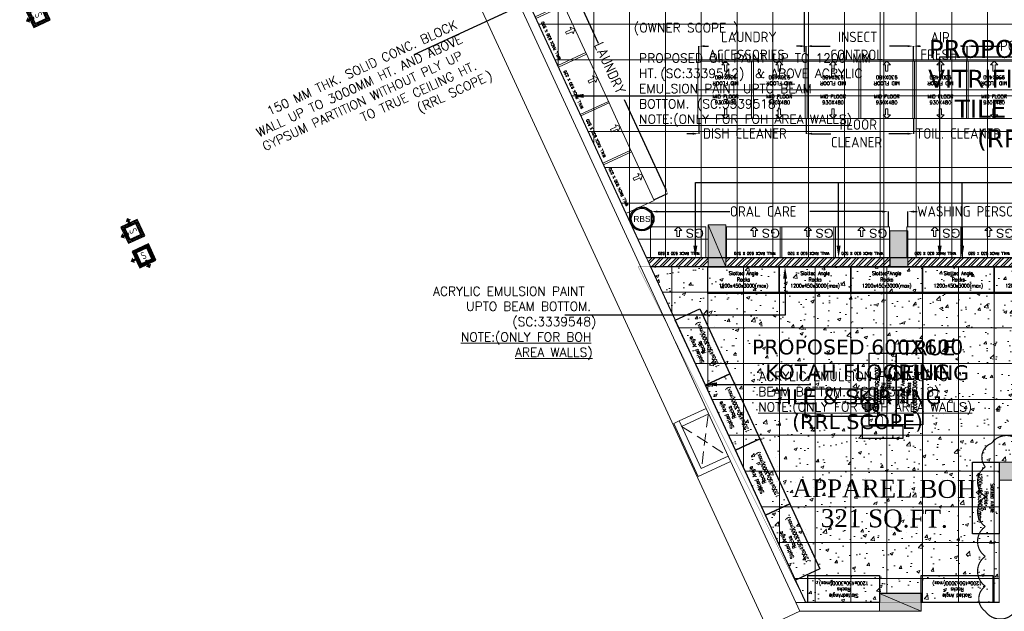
# Model space of a CAD drawing. Header units: millimetres. Extents: x 52937 to 262245, y 6619 to 63681.
# Tile 2 of 56: x 57262 to 73765, y 23665 to 33579. Entities that reach past the tile are written whole.
import ezdxf

# ---------------------------------------------------------------- set-up
doc = ezdxf.new("R2010")
doc.units = ezdxf.units.MM
doc.linetypes.add('CONTINU', pattern=[0])
doc.linetypes.add('HIDDENX2', pattern=[0.75, 0.5, -0.25])
for name, color, linetype, lineweight in [('AL_F-SLAT-WALL', 8, 'Continuous', 15), ('BAYS-RR', 8, 'Continuous', 0), ('COLUMN', 8, 'Continuous', 0), ('FALSE-CEILING', 8, 'Continuous', 13), ('FLOORING-WITH-HATCH', 8, 'Continuous', 20), ('HATCH', 8, 'Continuous', 5), ('SHAFTS', 8, 'HIDDENX2', 5), ('TEXT', 8, 'Continuous', 5), ('WALL-HATCH', 8, 'Continuous', 5), ('WALLS', 8, 'Continuous', 5)]:
    doc.layers.add(name, color=color, linetype=linetype, lineweight=lineweight)
for name, color, linetype in [('AREA', 8, 'Continuous'), ('ARROWS', 6, 'Continuous'), ('DIMENSIONS & CATEGORY - BREAKUP', 8, 'Continuous'), ('E-U D B-01', 211, 'Continuous'), ('E-UPS-POINT', 4, 'Continuous'), ('F-RBS', 211, 'Continuous'), ('M-SLOTTED-ANGLE-RACKS', 211, 'Continuous')]:
    doc.layers.add(name, color=color, linetype=linetype)
doc.styles.add('1', font='isocpeur.ttf', dxfattribs={"width": 0.75})
doc.styles.add('ARIAL', font='romans.shx', dxfattribs={"width": 0.8})
doc.styles.add('ATTR', font='times.ttf', dxfattribs={"height": 15})
doc.styles.add('ISO', font='iso.shx', dxfattribs={"height": 175})
doc.styles.add('Scale_50', font='simplex.shx', dxfattribs={"height": 75})
doc.styles.get("Standard").update_dxf_attribs({"font": 'arial.ttf'})
doc.styles.add('VERDANA', font='verdana.ttf')
doc.linetypes.add('ZIGZAG', pattern='A,0.0001,-0.2,[131,ltypeshp.shx,S=0.2,R=0,X=-0.2,Y=0],-0.4,[131,ltypeshp.shx,S=0.2,R=180,X=0.2,Y=0],-0.2', length=0.8001)
pattern_1 = [(44.97824, (108872.27, -87700.83), (-67.32634, 67.377495), []), (44.97824, (108917.17, -87700.84), (-67.32634, 67.377495), [])]

# ---------------------------------------------------------------- blocks, each defined once
blk = doc.blocks.new('MID-FLOOR - (930 X 480)')
at = {"layer": 'BAYS-RR'}
blk.add_lwpolyline([(135, 0), (1065, 0), (1065, 480), (135, 480)], close=True, dxfattribs=at)
blk.add_lwpolyline([(600, 0), (539, 61), (580, 61), (580, 164), (620, 164), (620, 61), (661, 61), (600, 0)], dxfattribs=at)
at = {"layer": 'BAYS-RR', "insert": (600, 400), "char_height": 60, "width": 1414.97, "attachment_point": 2, "style": 'Scale_50'}
blk.add_mtext('MID FLOOR \\P930X480', dxfattribs=at)
blk = doc.blocks.new('930 X 530 - WALL-RACK')
at = {"layer": 'BAYS-RR'}
blk.add_lwpolyline([(2181183, -389879), (2182113, -389879), (2182113, -389359), (2181183, -389359)], close=True, dxfattribs=at)
blk.add_lwpolyline([(2181648, -389879), (2181586, -389818), (2181627, -389818), (2181627, -389715), (2181668, -389715), (2181668, -389818), (2181709, -389818), (2181648, -389879)], dxfattribs=at)
at = {"layer": 'BAYS-RR', "insert": (2181638, -389409), "char_height": 45, "width": 1264.97, "attachment_point": 2, "rotation": 360, "style": 'Scale_50'}
blk.add_mtext('WALL RACK 930 X 520', dxfattribs=at)
blk = doc.blocks.new('RBS')
at = {"layer": 'F-RBS'}
for radius in [200, 180]:
    blk.add_circle((0, 0), radius, dxfattribs=at)
at = {"layer": 'F-RBS', "insert": (0, 0), "char_height": 100, "attachment_point": 5}
blk.add_mtext_dynamic_manual_height_columns('\\pxqc;RBS', width=90.39, gutter_width=12.5, heights=[0], dxfattribs=at)
blk = doc.blocks.new('SLOTTED-ANGLE-RACK')
at = {"layer": 'M-SLOTTED-ANGLE-RACKS', "flags": 128}
blk.add_lwpolyline([(48, 0), (48, -18), (0, -18), (0, 0)], close=True, dxfattribs=at)
at = {"layer": 'M-SLOTTED-ANGLE-RACKS', "insert": (24, -9), "char_height": 2.5, "attachment_point": 5, "style": 'ARIAL'}
blk.add_mtext('Slotted Angle\\PRacks\\P1200x450x3000(max)', dxfattribs=at)
blk = doc.blocks.new('A$C0FCE1A72')
at = {"layer": 'FLOORING-WITH-HATCH', "ltscale": 0.2}
h = blk.add_hatch(dxfattribs=at)
h.set_pattern_fill('ANSI31', color=256, scale=100, angle=540, style=0)
h.set_pattern_definition([(225, (-753112.875, -3701586.918), (8.838834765, -8.838834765), [])])
h.paths.add_polyline_path([(96, 378), (96, 78), (396, 78), (396, 378)])
h.paths.add_polyline_path([(146, 328), (146, 128), (346, 128), (346, 328)], flags=16)
at = {"layer": 'FLOORING-WITH-HATCH', "ltscale": 125}
for points in [[(57, 254), (151, 255), (151, 214), (57, 214), (58, 183), (0, 234), (57, 285)], [(227, 57), (227, 151), (267, 151), (268, 57), (299, 58), (248, 0), (196, 57)]]:
    blk.add_hatch(color=0, dxfattribs=at).paths.add_polyline_path(points)
at = {"layer": 'FLOORING-WITH-HATCH', "color": 41, "lineweight": 25}
for points in [[(96, 378), (96, 78), (396, 78), (396, 378)], [(146, 328), (146, 128), (346, 128), (346, 328)]]:
    blk.add_lwpolyline(points, close=True, dxfattribs=at)
at = {"layer": 'FLOORING-WITH-HATCH', "linetype": 'ZIGZAG', "ltscale": 100, "insert": (200, 299), "char_height": 125, "width": 163.18, "attachment_point": 1, "rotation": 0.3172, "style": '1'}
blk.add_mtext('S', dxfattribs=at)
blk = doc.blocks.new('6A UPS POINT')
at = {"layer": 'E-UPS-POINT'}
h = blk.add_hatch(dxfattribs=at)
h.set_pattern_fill('_USER', color=6, scale=40.02075, angle=90, style=0, pattern_type=0)
h.set_pattern_definition([(90, (-12463.57, -36874.51), (-40.02075, 0), [])])
h.paths.add_polyline_path([(0, 133, 0.414214), (-133, 0, 0.414214), (0, -133)])
at = {"layer": 'E-UPS-POINT', "color": 40, "flags": 128}
for points in [[(0, -133), (0, 400)], [(67, 0), (136, 258), (251, 191)]]:
    blk.add_lwpolyline(points, dxfattribs=at)
blk.add_lwpolyline([(-133, 0, 1), (133, 0, 1)], format="xyb", close=True, dxfattribs=at)

msp = doc.modelspace()

# ---------------------------------------------------------------- hatches: boundary and pattern name
at = {"layer": 'COLUMN'}
for points in [[(69098.7, 30139.8), (68798.7, 30139.8), (68798.7, 29439.8), (69098.7, 29439.8)], [(71848.6, 30039.8), (72148.6, 30039.8), (72148.6, 29439.8), (71848.6, 29439.8)], [(74178.7, 26164.8), (74178.7, 25864.8), (73678.7, 25864.8), (73678.7, 26164.8)], [(71673.6, 23964.8), (71673.6, 23664.8), (72373.6, 23664.8), (72373.6, 23964.8)]]:
    msp.add_hatch(color=256, dxfattribs=at).paths.add_polyline_path(points)
at = {"layer": 'FLOORING-WITH-HATCH', "linetype": 'CONTINU'}
h = msp.add_hatch(dxfattribs=at)
h.set_pattern_fill('_USER', color=8, scale=600, style=0, double=1, pattern_type=0)
h.set_pattern_definition([(0, (69884.6, 45503.13), (0, 600), []), (90, (69884.6, 45503.13), (-600, 4e-14), [])])
h.paths.add_polyline_path([(87198.6, 29439.8), (86998.8, 29439.8), (86998.8, 17940.4), (82273.8, 17940.4), (82273.6, 29739.8), (82843.6, 29739.8), (82843.6, 31169.8), (85103.6, 31169.8), (85103.6, 29739.8), (87198.6, 29739.8)], flags=16)
h.paths.add_polyline_path([(71848.6, 44614.6), (72148.6, 44614.6), (72148.6, 43914.6), (71848.6, 43914.6)], flags=16)
h.paths.add_polyline_path([(77548.7, 44615.1), (77848.7, 44615.1), (77848.7, 43915.1), (77548.7, 43915.1)], flags=16)
h.paths.add_polyline_path([(83298.7, 44614.6), (83598.7, 44614.6), (83598.7, 43914.6), (83298.7, 43914.6)], flags=16)
h.paths.add_polyline_path([(83298.7, 40665.4), (83598.7, 40665.4), (83598.7, 39965.4), (83298.7, 39965.4)], flags=16)
h.paths.add_polyline_path([(77548.7, 40665.4), (77848.7, 40665.4), (77848.7, 39965.4), (77548.7, 39965.4)], flags=16)
h.paths.add_polyline_path([(71848.6, 40664.8), (72148.6, 40664.8), (72148.6, 39949.8), (71848.6, 39949.8)], flags=16)
h.paths.add_polyline_path([(77848.7, 35465.4), (77848.7, 34765.4), (77548.7, 34765.4), (77548.7, 35465.4)], flags=16)
h.paths.add_polyline_path([(83298.7, 35465.4), (83598.7, 35465.4), (83598.7, 34965.4), (83298.7, 34965.4)], flags=16)
h.paths.add_polyline_path([(77898.6, 29739.8), (77898.6, 29439.8), (77298.6, 29439.8), (77298.6, 29739.8)], flags=16)
h.paths.add_polyline_path([(72148.6, 29439.8), (71848.6, 29439.8), (71848.6, 30039.8), (72148.6, 30039.8)], flags=17)
h.paths.add_polyline_path([(68798.7, 30139.8), (69098.7, 30139.8), (69098.7, 29439.8), (68798.7, 29439.8)], flags=16)
h.paths.add_polyline_path([(86998.6, 12490.4), (86998.6, 12190.4), (86258.6, 12190.4), (86258.6, 12490.4)], flags=16)
h.paths.add_polyline_path([(71848.6, 37485.9), (71848.6, 38385.9), (73348.6, 38385.9), (73348.6, 37485.9)], flags=16)
h.paths.add_polyline_path([(70878.6, 40179.8), (71848.6, 40179.8), (71848.6, 40664.8), (72148.6, 40664.8), (72148.6, 39949.8), (70878.6, 39954.7), (68248.8, 39964.8), (68248.4, 35415.8), (71548.6, 35416), (72448.6, 35360.9), (72148.6, 35360.9), (72148.6, 34865.4), (71848.6, 34865.4), (71848.6, 35214.8), (65167.2, 35214.8), (67766.7, 29589.6), (74943.8, 29589.6), (74943.8, 26014.8), (76373.6, 26014.8), (76373.6, 26164.8), (76877.5, 26164.8), (76873.6, 23664.8), (76823.6, 23664.8), (76823.6, 20520.3), (76873.6, 20520.3), (76873.6, 19920.3), (76823.6, 19920.3), (76823.6, 16651.8), (78576, 15414), (78635.5, 15498), (79043.6, 15209.1), (78986.7, 15128.8), (82255.2, 12815.3), (82314.1, 12898.4), (82640.6, 12667.3), (82582, 12584.5), (86437.3, 9861.3), (86493.1, 9940.1), (86819.5, 9709), (86766.6, 9634.1), (90398.8, 7063.1), (90422.8, 7097.1), (90708.6, 6895.2), (90708.6, 12429.7), (92958.6, 12429.7), (93254.1, 33285.6), (86771.8, 33285.2), (86771.8, 45844.8), (69885.3, 45503.5), (69885.8, 42889.8), (70878.6, 42889.8)])
h = msp.add_hatch(dxfattribs=at)
h.set_pattern_fill('AR-CONC', color=8, scale=75, style=0)
h.set_pattern_definition([(50, (-10519421.8, -1781447.46), (537.945137, -47.064101), [56.25, -618.75]), (355, (-10519421.8, -1781447.46), (-104.0635, 564.1441), [45, -495]), (100.4514445, (-10519377, -1781451.4), (433.881635, 517.079993), [47.805144, -525.856584]), (46.1842, (-10519421.8, -1781297.46), (800.431, -124.13946), [84.375, -928.125]), (96.6356355, (-10519355.1, -1781307.8), (700.99646, 730.58895), [71.707757, -788.78532]), (351.184164, (-10519421.8, -1781297.5), (700.99646, 730.58895), [67.5, -742.5]), (21, (-10519346.8, -1781334.96), (447.680289, -301.964168), [56.25, -618.75]), (326, (-10519346.8, -1781334.96), (182.4865, 543.862534), [45, -495]), (71.451445, (-10519309.5, -1781360.1), (630.166783, 241.898365), [47.805143, -525.856584]), (37.5, (-10519421.81, -1781447.46), (9.1198915, 249.6703904), [0, -489, 0, -502.5, 0, -496.875]), (7.5, (-10519421.81, -1781447.46), (197.302153, 295.808784), [0, -286.5, 0, -477.75, 0, -189.375]), (327.5, (-10519589.06, -1781447.46), (400.366827, -16.9161538), [0, -187.5, 0, -585, 0, -776.25]), (317.5, (-10519664.06, -1781447.46), (437.389627, 75.078737), [0, -243.75, 0, -388.5, 0, -551.25])])
h.paths.add_polyline_path([(67835.9, 29440), (74793.8, 29440.1), (74793.8, 26015), (74178.7, 26015), (74178.7, 26165), (73678.7, 26165), (73678.7, 23815), (72373.6, 23815), (72373.6, 23965), (71673.6, 23965), (71673.6, 23815), (70435.4, 23815)])
h = msp.add_hatch(dxfattribs=at)
h.set_pattern_fill('_USER', color=8, scale=600, style=0, double=1, pattern_type=0)
h.set_pattern_definition([(0, (74793.8, 26014.84), (0, 600), []), (90, (74793.8, 26014.84), (-600, 4e-14), [])])
h.paths.add_polyline_path([(67835.9, 29439.8), (74793.8, 29440), (74793.8, 26014.8), (74178.7, 26014.8), (74178.7, 26164.8), (73678.7, 26164.8), (73678.7, 23814.8), (72373.6, 23814.8), (72373.6, 23964.8), (71673.6, 23964.8), (71673.6, 23814.8), (70435.4, 23814.9)])
at = {"layer": 'WALL-HATCH'}
h = msp.add_hatch(dxfattribs=at)
h.set_pattern_fill('ANSI32', color=256, scale=10, angle=359.97824, style=0)
h.set_pattern_definition([(44.97824, (107609.51, -87700.83), (-67.32634, 67.377495), []), (44.97824, (107654.41, -87700.84), (-67.32634, 67.377495), [])])
h.paths.add_polyline_path([(67766.7, 29589.6), (67835.9, 29439.8), (68798.7, 29439.8), (68798.7, 29589.8)])
h = msp.add_hatch(dxfattribs=at)
h.set_pattern_fill('ANSI32', color=256, scale=10, angle=359.97824, style=0)
h.set_pattern_definition(pattern_1)
h.paths.add_polyline_path([(69098.8, 29589.5), (69098.8, 29439.8), (71848.8, 29439.8), (71848.8, 29589.8)])
h = msp.add_hatch(dxfattribs=at)
h.set_pattern_fill('ANSI32', color=256, scale=10, angle=359.97824, style=0)
h.set_pattern_definition(pattern_1)
h.paths.add_polyline_path([(74793.8, 29589.5), (74793.8, 29439.8), (72148.6, 29439.8), (72148.6, 29589.8)])

# ---------------------------------------------------------------- linework, layer by layer
at = {"layer": 'AREA', "const_width": 5}
msp.add_lwpolyline([(73678.7, 23814.8), (70435.4, 23814.8), (67628, 29439.8), (74793.8, 29439.8), (74793.8, 26014.8), (74178.7, 26014.8), (74178.7, 26164.8), (73678.7, 26164.8), (73678.7, 23814.8)], dxfattribs=at)
at = {"layer": 'AREA', "const_width": 20}
msp.add_lwpolyline([(74051.2, 26480.5, 0.5205671), (73551.2, 26480.5, 0.5205671), (73446.3, 26085.3, 0.5205671), (73446.3, 25585.3, 0.5205671), (73446.3, 25085.3, 0.5205671), (73446.3, 24585.3, 0.5205671), (73446.3, 24085.3, 0.5205671), (73446.3, 23664.8, 0.5205671), (73946.3, 23664.8, 0.5205671)], format="xyb", dxfattribs=at)
at = {"layer": 'ARROWS'}
for points in [[(65998.6, 35033.5), (66401.8, 34160.8), (63869.6, 32990.7)], [(66858.6, 35033.3), (67110.5, 34488.3), (63869.6, 32990.7)], [(70410.2, 35077.5), (70410.2, 33033)], [(72681.2, 29789.8), (72681.2, 32959), (74979.2, 32959)], [(66713.3, 32301.9), (68332.7, 32301.9)], [(68586.2, 29789.7), (68586.2, 30848), (73883.2, 30848)], [(70987.2, 29789.7), (70987.2, 30848), (73600.2, 30848)], [(73057.7, 29789.7), (73057.7, 30848), (74438.2, 30848)], [(70090.2, 29239.8), (70090.2, 28630), (66399.7, 28630)], [(68947, 27468.3), (70521, 27468.3)]]:
    msp.add_lwpolyline(points, dxfattribs=at)
for points in [[(66713.3, 32268.6), (66513.3, 32301.9), (66713.3, 32335.3)], [(68619.5, 29789.7), (68586.2, 29589.7), (68552.9, 29789.7)], [(71020.5, 29789.7), (70987.2, 29589.7), (70953.9, 29789.7)], [(72714.5, 29789.8), (72681.2, 29589.8), (72647.8, 29789.8)], [(73091, 29789.7), (73057.7, 29589.7), (73024.4, 29789.7)], [(70056.9, 29239.8), (70090.2, 29439.8), (70123.5, 29239.8)], [(68947, 27434.9), (68747, 27468.3), (68947, 27501.6)]]:
    msp.add_solid(points, dxfattribs=at)
at = {"layer": 'COLUMN'}
for p, q in [((68798.7, 30139.8), (69098.7, 29439.8)), ((71673.6, 23964.8), (72373.6, 23664.8)), ((71673.6, 23964.8), (72373.6, 23664.8))]:
    msp.add_line(p, q, dxfattribs=at)
for points in [[(68798.7, 29439.8), (69098.7, 29439.8), (69098.7, 30139.8), (68798.7, 30139.8)], [(71848.6, 30039.8), (72148.6, 30039.8), (72148.6, 29439.8), (71848.6, 29439.8)], [(71848.6, 30039.8), (72148.6, 30039.8), (72148.6, 29439.8), (71848.6, 29439.8)], [(71848.6, 30039.8), (72148.6, 30039.8), (72148.6, 29439.8), (71848.6, 29439.8)], [(74178.7, 26164.8), (74178.7, 25864.8), (73678.7, 25864.8), (73678.7, 26164.8)], [(72373.6, 23664.8), (72373.6, 23964.8), (71673.6, 23964.8), (71673.6, 23664.8)]]:
    msp.add_lwpolyline(points, close=True, dxfattribs=at)
at = {"layer": 'DIMENSIONS & CATEGORY - BREAKUP', "color": 8}
for p, q in [((66275.4, 34663.7), (66957.2, 33188)), ((68643.8, 32882), (68643.8, 33135.6)), ((68743.8, 33135.6), (68804.8, 33135.6)), ((70343.8, 33135.6), (70282.7, 33135.6)), ((70443.8, 32882), (70443.8, 33135.6)), ((70443.8, 32882), (70443.8, 33135.6)), ((70543.8, 33135.6), (70847.9, 33135.6)), ((72143.8, 33135.6), (71839.7, 33135.6)), ((72243.8, 32882), (72243.8, 33135.6)), ((72243.8, 32882), (72243.8, 33135.6)), ((72343.8, 33135.6), (72358.3, 33135.6)), ((73043.8, 33135.6), (73029.3, 33135.6)), ((73143.8, 32882), (73143.8, 33135.6)), ((73143.8, 32882), (73143.8, 33135.5)), ((73243.8, 33135.5), (73693.7, 33135.5)), ((68079.5, 30759), (67397.7, 32234.7)), ((68643.8, 31922), (68643.8, 31668.3)), ((70443.8, 31922), (70443.8, 31668.3)), ((70443.8, 31922), (70443.8, 31668.3)), ((72243.8, 31922), (72243.8, 31668.3)), ((72243.8, 31922), (72243.8, 31668.3)), ((68543.8, 31668.3), (68443.8, 31668.3)), ((70543.8, 31668.3), (70857.6, 31668.3)), ((70543.8, 31668.3), (70643.8, 31668.3)), ((72143.8, 31668.3), (71830, 31668.3)), ((72143.8, 31668.3), (72043.8, 31668.3)), ((67890.4, 30561.5), (68121.4, 30668.2)), ((67848.7, 30109.1), (67848.7, 30362.8)), ((67948.7, 30362.8), (69164.9, 30362.8)), ((71723, 30362.8), (70506.8, 30362.8)), ((71823, 30109.1), (71823, 30362.8)), ((72148.6, 30109.1), (72148.6, 30362.8)), ((72248.6, 30362.8), (72302.7, 30362.8))]:
    msp.add_line(p, q, dxfattribs=at)
for points in [[(68743.8, 33152.3), (68743.8, 33119), (68643.8, 33135.6)], [(70343.8, 33152.3), (70343.8, 33119), (70443.8, 33135.6)], [(70543.8, 33152.3), (70543.8, 33119), (70443.8, 33135.6)], [(72143.8, 33152.3), (72143.8, 33119), (72243.8, 33135.6)], [(72343.8, 33152.3), (72343.8, 33119), (72243.8, 33135.6)], [(73043.8, 33152.3), (73043.8, 33119), (73143.8, 33135.6)], [(73243.8, 33152.2), (73243.8, 33118.9), (73143.8, 33135.5)], [(68543.8, 31685), (68543.8, 31651.7), (68643.8, 31668.3)], [(70543.8, 31685), (70543.8, 31651.7), (70443.8, 31668.3)], [(70543.8, 31685), (70543.8, 31651.7), (70443.8, 31668.3)], [(72143.8, 31685), (72143.8, 31651.7), (72243.8, 31668.3)], [(72143.8, 31685), (72143.8, 31651.7), (72243.8, 31668.3)], [(68094.6, 30766), (68064.3, 30752), (68121.4, 30668.2)], [(67948.7, 30379.4), (67948.7, 30346.1), (67848.7, 30362.8)], [(71723, 30379.4), (71723, 30346.1), (71823, 30362.8)], [(72248.6, 30379.4), (72248.6, 30346.1), (72148.6, 30362.8)]]:
    msp.add_solid(points, dxfattribs=at)
at = {"layer": 'E-U D B-01', "color": 3, "const_width": 15}
msp.add_lwpolyline([(71725.9, 26767.4), (71725.9, 26915.3), (71485.9, 27141), (71747, 27141), (71747, 37831.8), (66136.3, 37831.8), (65802.1, 38144), (66128.5, 38144), (66128.5, 42492.8), (66270.9, 42776), (73444, 42776), (73708, 43092.3), (73708, 42786.4), (81637.4, 42786.4), (81637.4, 36159.1), (81772.3, 35670.7), (81772.3, 39183.5), (88064.1, 39183.5), (88463.6, 39502.4)], dxfattribs=at)
at = {"layer": 'E-U D B-01', "color": 3, "linetype": 'ByBlock', "extrusion": (-1.6836e-08, 7.00035e-09, 1), "elevation": 0}
msp.add_lwpolyline([(72069.8, 26767.4), (71382, 26767.4), (71382, 26564.5), (72069.8, 26564.5)], close=True, dxfattribs=at)
at = {"layer": 'E-UPS-POINT', "color": 3, "elevation": 0}
msp.add_lwpolyline([(71643.6, 27388.7), (70421.4, 27388.7), (70421.4, 26933.6), (71643.6, 26933.6)], close=True, dxfattribs=at)
at = {"layer": 'FLOORING-WITH-HATCH', "color": 8, "linetype": 'Continuous', "const_width": 20}
msp.add_lwpolyline([(74943.8, 29589.6), (67766.7, 29589.6), (65167.2, 35214.8), (71848.6, 35214.8), (71848.6, 34865.4), (72148.6, 34865.4), (72148.6, 35410.9), (71548.6, 35416), (68248.4, 35415.8), (68248.8, 39964.8), (72148.6, 39949.8), (72148.6, 40664.8), (71848.6, 40664.8), (71848.6, 40179.8), (70878.6, 40179.8), (70878.6, 42889.8), (69885.8, 42889.8), (69885.3, 45503.1), (86771.8, 45844.8)], dxfattribs=at)
msp.add_lwpolyline([(67835.9, 29439.8), (74793.8, 29440), (74793.8, 26014.8), (74178.7, 26014.8), (74178.7, 26164.8), (73678.7, 26164.8), (73678.7, 23814.8), (72373.6, 23814.8), (72373.6, 23964.8), (71673.6, 23964.8), (71673.6, 23814.8), (70435.4, 23814.9)], close=True, dxfattribs=at)
at = {"layer": 'HATCH', "ltscale": 2000}
for p in [(60488.7, 43515.2), (70339.4, 23664.8)]:
    msp.add_line(p, (69781.2, 23406.9), dxfattribs=at)
at = {"layer": 'HATCH'}
for p, q in [((68314.8, 26854.2), (68768.7, 27063.9)), ((68356.7, 26763.4), (68810.6, 26973.1))]:
    msp.add_line(p, q, dxfattribs=at)
at = {"layer": 'SHAFTS', "ltscale": 410}
for p, q in [((68799.8, 26951.6), (68691.3, 26075.2)), ((68356.7, 26763.4), (69137.9, 26265))]:
    msp.add_line(p, q, dxfattribs=at)
at = {"layer": 'WALLS'}
for p, q in [((65402.9, 34704.7), (70435.4, 23814.8)), ((65266.8, 34641.8), (70270.1, 23814.8)), ((68314.8, 26854.2), (68224, 26812.2)), ((68224, 26812.2), (68635.2, 25922.5)), ((68314.8, 26854.2), (68684, 26055.3)), ((69137.9, 26265), (68684, 26055.3)), ((69166.2, 26167.9), (68635.2, 25922.5)), ((73678.7, 23814.8), (73678.7, 25864.8)), ((70339.4, 23664.8), (70270.1, 23814.8)), ((70270.1, 23814.8), (71673.6, 23814.8)), ((72373.6, 23814.8), (73678.7, 23814.8)), ((71673.6, 23664.8), (70339.4, 23664.8))]:
    msp.add_line(p, q, dxfattribs=at)
for points in [[(67766.7, 29589.6), (67835.9, 29439.8), (68798.7, 29439.8), (68798.7, 29589.8)], [(69098.8, 29589.5), (69098.8, 29439.8), (71848.8, 29439.8), (71848.8, 29589.8)], [(74793.8, 29589.5), (74793.8, 29439.8), (72148.6, 29439.8), (72148.6, 29589.8)]]:
    msp.add_lwpolyline(points, close=True, dxfattribs=at)

# ---------------------------------------------------------------- block references
at = {"layer": 'AL_F-SLAT-WALL'}
msp.add_blockref('RBS', (67691.8, 30239.7), dxfattribs=at)
at = {"layer": 'AL_F-SLAT-WALL', "ltscale": 125, "xscale": 25, "yscale": 25, "zscale": 25}
for p in [(68793.8, 29439.8), (69993.8, 29439.8), (71193.8, 29439.8), (72393.8, 29439.8), (73593.8, 29439.8)]:
    msp.add_blockref('SLOTTED-ANGLE-RACK', p, dxfattribs=at)
for p, rotation in [((68754.1, 27453), 114.8025404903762), ((71950.7, 27989.8), 270), ((71950.7, 26789.8), 89.99999999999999), ((69257.5, 26363.7), 114.8025404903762), ((69760.9, 25274.4), 114.8025404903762), ((73678.7, 26164.8), 270), ((70264.3, 24185), 114.8025404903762), ((71673.6, 23814.8), 180), ((73573.6, 23814.8), 180)]:
    msp.add_blockref('SLOTTED-ANGLE-RACK', p, dxfattribs=dict(at, rotation=rotation))
at = {"layer": 'BAYS-RR'}
for p, rotation in [((627283.3, -2109768.2), 114.7978295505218), ((627660.8, -2110585.2), 114.7978295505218), ((628038.2, -2111402.2), 114.7978295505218), ((628415.7, -2112219.2), 114.7978295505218), ((628793.2, -2113036.2), 114.7978295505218), ((2249946.4, -359769.2), 180.0000000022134), ((2251220.6, -359769.5), 180.0000000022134), ((2252120.6, -359769.5), 180.0000000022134), ((2253020.6, -359769.9), 180.0000000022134), ((2254246.3, -359769.9), 180.0000000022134), ((2255146.3, -359769.9), 180.0000000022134)]:
    msp.add_blockref('930 X 530 - WALL-RACK', p, dxfattribs=dict(at, rotation=rotation))
at = {"layer": 'BAYS-RR', "ltscale": 50, "rotation": 180}
for p in [(69693.8, 32882), (70593.8, 32882), (71493.8, 32882), (72393.8, 32882), (73293.8, 32882), (74193.8, 32882)]:
    msp.add_blockref('MID-FLOOR - (930 X 480)', p, dxfattribs=at)
at = {"layer": 'BAYS-RR', "ltscale": 50}
for p in [(68493.8, 31922), (69393.8, 31922), (70293.8, 31922), (71193.8, 31922), (72093.8, 31922), (72993.8, 31922)]:
    msp.add_blockref('MID-FLOOR - (930 X 480)', p, dxfattribs=at)
at = {"layer": 'E-UPS-POINT', "color": 5, "extrusion": (5.95735e-08, -4.51099e-08, 1), "xscale": 0.8333333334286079, "yscale": 0.8333333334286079, "zscale": 0.8333333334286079, "rotation": 89.83052751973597}
msp.add_blockref('6A UPS POINT', (71485.9, 27141, 0), dxfattribs=at)
at = {"layer": 'FALSE-CEILING', "color": 8}
for p, rotation in [((57262.1, 33776.2, 5113.3), 294.8062244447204), ((58848.2, 30157.9), 294.8062244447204), ((59219.1, 29311.6), 24.80622444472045)]:
    msp.add_blockref('A$C0FCE1A72', p, dxfattribs=dict(at, rotation=rotation))

# ---------------------------------------------------------------- texts
at = {"layer": 'DIMENSIONS & CATEGORY - BREAKUP', "color": 8, "linetype": 'CONTINU', "style": 'ISO'}
for s, p in [('LAUNDRY', (69018.8, 33202)), ('INSECT', (70979.2, 33202)), ('AIR', (72528.5, 33197.6)), ('POOJA', (73693.8, 33052.1)), ('ACCESSORIES', (68804.9, 32902.3)), ('CONTROL', (70847.9, 32902.3)), ('FRESH', (72358.4, 32905.9)), ('FLOOR', (71003.5, 31734.7)), ('DISH CLEANER', (68712.5, 31584.9)), ('TOIL. CLEANER', (72283.4, 31584.9)), ('CLEANER', (70857.7, 31439)), ('ORAL CARE', (69165, 30279.3)), ('WASHING PERSONAL', (72302.8, 30279.3))]:
    msp.add_text(s, height=175, dxfattribs=at).set_placement(p)
msp.add_text('LAUNDRY', height=175, rotation=294.79783, dxfattribs=at).set_placement((66881.5, 33152.9))
at = {"layer": 'DIMENSIONS & CATEGORY - BREAKUP', "char_height": 150, "attachment_point": 2, "rotation": 180, "style": 'ISO'}
for insert in [(68577.1, 29925.3, 0), (69851.4, 29925, 0), (70751.4, 29924.5, 0), (71651.4, 29924.5, 0), (72877, 29924.5, 0), (73777, 29924.5, 0)]:
    msp.add_mtext_dynamic_manual_height_columns('\\pxqc;{\\fArial|b0|i0|c0|p34;\\C1;GS}', width=221.456, gutter_width=1, heights=[0], dxfattribs=dict(at, insert=insert))
at = {"layer": 'TEXT', "style": 'ARIAL'}
for s, rotation, p in [('(', 360, (67554, 33368)), ('OWNER SCOPE', 360, (67647.7, 33368)), (')', 360, (69217.2, 33368)), ('150 MM THK. SOLID CONC. BLOCK', 24.91805, (61448.4, 31969)), ('WALL UP TO 3000MM HT. AND ABOVE', 24.91805, (61271.9, 31607.9)), ('GYPSUM PARTITION WITHOUT PLY UP', 24.91805, (61372.9, 31375.8)), ('PROPOSED OIL PAINT UP TO 1200 MM', 360, (67643.3, 32859.9)), ('TO TRUE CEILING HT.', 24.91805, (63022.8, 31863.1)), (')', 24.91805, (65119.6, 32554.2)), ('HT.', 360, (67643.3, 32603.2)), ('(SC:3339542)', 360, (68000.5, 32603.2)), (' & ABOVE ACRYLIC', 360, (69484.8, 32603.2)), ('RRL SCOPE', 24.91805, (64052.5, 32058.4)), ('EMULSION PAINT UPTO BEAM', 360, (67643.3, 32350)), ('(', 24.91805, (63967.6, 32018.9)), ('BOTTOM.', 360, (67643.3, 32093.3)), ('(SC:3339518)', 360, (68612.7, 32093.3)), ('%%UNOTE:(ONLY FOR FOH AREA WALLS)', 360, (67643.3, 31836.5)), ('ACRYLIC EMULSION PAINT', 360, (64190.4, 28952.9)), ('UPTO BEAM BOTTOM.', 360, (64744.5, 28699.8)), ('(SC:3339548)', 360, (65519.1, 28443)), ('%%UNOTE:(ONLY FOR BOH', 360, (64656.8, 28186.3)), ('%%UAREA WALLS)', 360, (65565.5, 27929.5)), ('ACRYLIC EMULSION PAINT UPTO', 360, (69656.7, 27527.7)), ('BEAM BOTTOM.', 360, (69639.1, 27271)), ('(SC:3339518)', 360, (71267.9, 27271)), ('%%UNOTE:(ONLY FOR BOH AREA WALLS)', 360, (69639.1, 27014.2))]:
    msp.add_text(s, height=150, rotation=rotation, dxfattribs=at).set_placement(p)
at = {"layer": 'TEXT', "color": 8, "attachment_point": 2, "style": 'VERDANA'}
for s, insert, char_height, width in [('{\\C0;PROPOSED 600X600 \\PVITRIFIED FLOORING \\PTILE & SKIRTING\\P(\\C1;RRL SCOPE\\C0;) }', (74626.2, 33239), 300, 4484.464), ('\\pxqc;{\\C0;PROPOSED 600X600 \\PKOTAH FLOORING \\PTILE & SKIRTING\\P(\\C1;RRL SCOPE\\C0;) }', (71304.9, 28218.9), 250, 3560.425)]:
    msp.add_mtext(s, dxfattribs=dict(at, insert=insert, char_height=char_height, width=width))
at = {"layer": 'TEXT', "color": 8, "insert": (72487.4, 28205.7), "char_height": 250, "width": 1440.21, "attachment_point": 2, "rotation": 0.00211, "style": 'VERDANA'}
msp.add_mtext('\\pxqc;{\\C0;TRUE \\PCEILING}', dxfattribs=at)
at = {"layer": 'TEXT', "insert": (71756.9, 25871.4), "char_height": 300, "width": 3376.301, "attachment_point": 2, "rotation": 359.65205, "style": 'ATTR'}
msp.add_mtext('{\\C7;APPAREL BOH 321 SQ.FT.}', dxfattribs=at)

doc.saveas('drawing.dxf')
